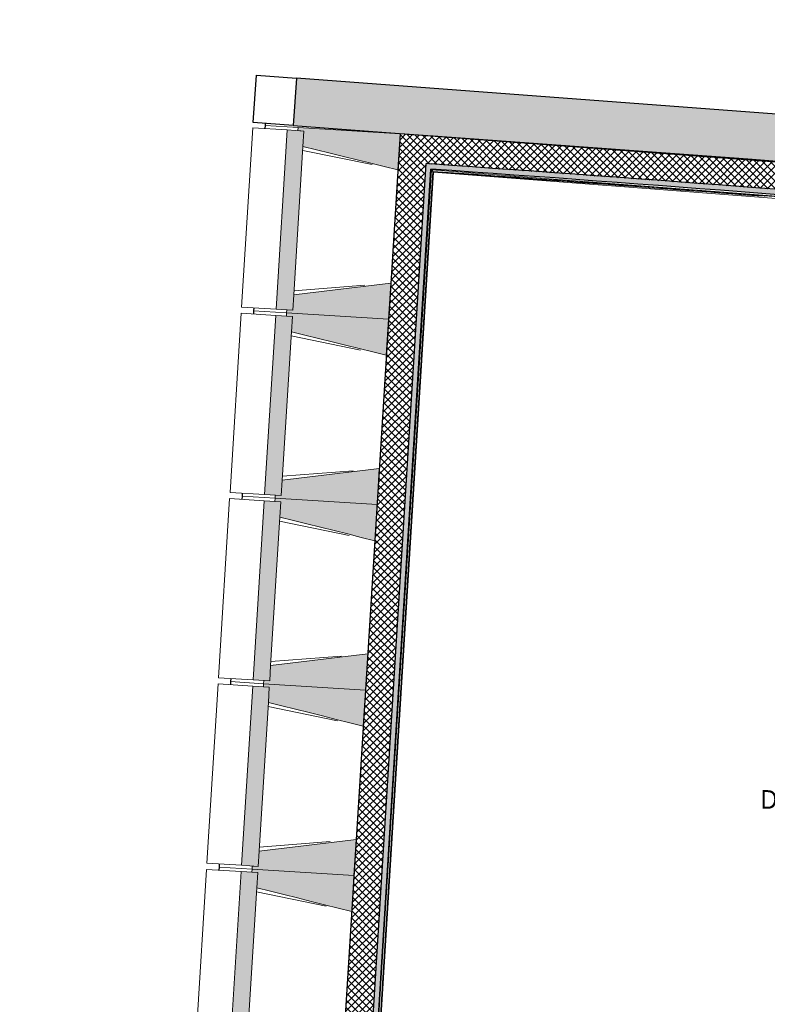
# Model space of a CAD drawing. Header units: millimetres. Extents: x 1909 to 61055, y -36590 to 14615.
# Tile 13 of 44: x 24662 to 28283, y -27324 to -22553. Entities that reach past the tile are written whole.
import ezdxf

# ---------------------------------------------------------------- set-up
doc = ezdxf.new("R2010")
doc.units = ezdxf.units.MM
for name, color, linetype, lineweight in [('A-AREA-IDEN', 7, 'Continuous', 30), ('A-FLOR', 7, 'Continuous', 25), ('A-FLOR-HRAL', 7, 'Continuous', 18), ('A-WALL', 7, 'Continuous', 25), ('A-WALL-PATT', 7, 'Continuous', 25), ('I-WALL', 7, 'Continuous', 25), ('S-BEAM', 7, 'Continuous', 18)]:
    doc.layers.add(name, color=color, linetype=linetype, lineweight=lineweight)
doc.styles.add('Arial_1', font='arial.ttf', dxfattribs={"width": 0.9, "height": 90})
pattern_1 = [(45, (0, 0), (-17.67767, 17.67767), []), (135, (0, 0), (-17.67767, -17.67767), [])]

# ---------------------------------------------------------------- blocks, each defined once
blk = doc.blocks.new('Garde-corps - Garde-corps-508221-2021_015_1111_DCE_1_50_N0 FINI_SSI_CMSI')
at = {"layer": 'A-FLOR-HRAL'}
for p, q in [((-14993.3, -20510.1), (-14988.1, -20446.9)), ((-14985.6, -20503.4), (-14981, -20447.5)), ((-14983.7, -20501.7), (-14979.3, -20447.6)), ((-14982.6, -20447.3), (-14981, -20447.5)), ((-14982, -20500.1), (-14977.6, -20447.7)), ((-14981, -20447.5), (-14979.3, -20447.6)), ((-14977.6, -20447.7), (-14979.3, -20447.6)), ((-14904.4, -20515.9), (-14993.3, -20510.1)), ((-14904.3, -20514.4), (-14993.3, -20510.1)), ((-14701.2, -20518.4), (-14982, -20500.1)), ((-14964.8, -20501), (-14982, -20500.2)), ((-14163.2, -20553.4), (-14224.3, -20549.4)), ((-14000.5, -20564.4), (-14005.1, -20564.1)), ((-11644, -20702.9), (-11647.5, -20702.7)), ((-11517.4, -20725.9), (-11537.5, -20724.4)), ((-11295.1, -20739.9), (-11333.8, -20737.3)), ((-10537.3, -20789.1), (-10822.5, -20770.6)), ((-10537.3, -20789.2), (-10721.2, -20774.2)), ((-10538.2, -20799.6), (-10683.4, -20790.2)), ((-10538.2, -20799.6), (-10683.2, -20787.8)), ((-9466.3, -20888.5), (-10538.2, -20799.6)), ((-10537.6, -20792.5), (-9412.8, -20885.8)), ((-10537.4, -20790.8), (-9410.9, -20884.2)), ((-9409.1, -20882.7), (-10537.3, -20789.1)), ((-9457.4, -21422.9), (-9412.8, -20885.8)), ((-9455.8, -21424.8), (-9410.9, -20884.2)), ((-9454.3, -21426.6), (-9409.1, -20882.7)), ((-9412.8, -20885.8), (-9416.1, -20888.6)), ((-9460.1, -21369.4), (-9424.3, -20938.2)), ((-10207.5, -21873.3), (-10164.6, -21357.1)), ((-10200.4, -21873.9), (-10158.1, -21364.8)), ((-10198.6, -21874), (-10156.5, -21366.7)), ((-10197, -21874.1), (-10155, -21368.4)), ((-10164.6, -21357.1), (-9509.8, -21411.4)), ((-10158.1, -21364.8), (-10164.6, -21357.1)), ((-10158.1, -21364.8), (-9457.4, -21422.9)), ((-10156.5, -21366.7), (-9455.8, -21424.8)), ((-10155, -21368.4), (-9454.3, -21426.6)), ((-9457.4, -21422.9), (-9460.2, -21419.6)), ((-10294.8, -22925.5), (-10267, -22590.8)), ((-10287.1, -22919), (-10259.9, -22591.4)), ((-10285.3, -22917.4), (-10258.2, -22591.5)), ((-10283.5, -22915.9), (-10256.6, -22591.7)), ((-10230.2, -22933.6), (-10298.1, -22928.3)), ((-9797.4, -22965.4), (-10294.8, -22925.5)), ((-9741, -22959.4), (-10283.5, -22915.9)), ((-10074.4, -22942.9), (-10244, -22929.5)), ((-9983.6, -22939.7), (-10012.2, -22937.4)), ((-9800.1, -22965.1), (-9972.7, -22951.1)), ((-9754.7, -23108.6), (-9742.7, -22960.9)), ((-9744.6, -22962.5), (-9753.8, -22961.8)), ((-9752.9, -23107.1), (-9741, -22959.4)), ((-9744.6, -22962.5), (-9747.5, -22965)), ((-9745.4, -22971.7), (-9744.6, -22962.5)), ((-9764.3, -23116.8), (-9756, -23014.2)), ((-9756.6, -23110.2), (-9748.7, -23012.4)), ((-9756.6, -23110.2), (-9764.3, -23116.8)), ((-9485.1, -23139.4), (-9764.3, -23116.8)), ((-9484.5, -23132.3), (-9756.6, -23110.2)), ((-9484.3, -23130.6), (-9754.7, -23108.6)), ((-9484.2, -23128.9), (-9752.9, -23107.1)), ((-9484.5, -23132.3), (-9485.1, -23139.4)), ((-9484.3, -23130.6), (-9484.5, -23132.3)), ((-9484.3, -23130.6), (-9484.2, -23128.9)), ((-9485.3, -23142.4), (-9485.1, -23140.3))]:
    blk.add_line(p, q, dxfattribs=at)
at = {"layer": 'A-FLOR-HRAL', "flags": 128}
for points in [[(-14993.3, -20510.1), (-14993.5, -20510.2), (-14993.8, -20510.5), (-14994.2, -20510.9), (-14994.8, -20511.4), (-14995.4, -20511.9), (-14996, -20512.4), (-14996.6, -20513)], [(-14985.6, -20503.4), (-14989.5, -20506.7), (-14993.3, -20510.1)], [(-14982, -20500.2), (-14982.1, -20500.2), (-14982.2, -20500.4), (-14982.4, -20500.5), (-14982.6, -20500.7), (-14982.9, -20500.9), (-14983.1, -20501.1), (-14983.3, -20501.3), (-14983.5, -20501.5), (-14983.7, -20501.7)], [(-10294.8, -22925.5), (-10295, -22925.6), (-10295.3, -22925.9), (-10295.7, -22926.3), (-10296.3, -22926.8), (-10296.8, -22927.3), (-10297.5, -22927.8), (-10298.1, -22928.3)], [(-10287.1, -22919), (-10291, -22922.3), (-10294.8, -22925.5)], [(-10283.5, -22915.9), (-10283.5, -22915.9), (-10283.6, -22916), (-10283.7, -22916.1), (-10283.9, -22916.3), (-10284.2, -22916.5), (-10284.4, -22916.7), (-10284.6, -22916.9), (-10284.8, -22917), (-10285.1, -22917.2), (-10285.3, -22917.4)]]:
    blk.add_lwpolyline(points, dxfattribs=at)
at = {"layer": 'A-FLOR-HRAL'}
for centre, radius, start, end in [((-21222.6, -150801), 130446.8, 85.301593, 87.259515), ((-21222.6, -150801), 130448.6, 85.791063, 87.258723), ((-21222.6, -150801), 130439.7, 86.825999, 86.955563), ((-21222.6, -150801), 130439.7, 86.427964, 86.557968), ((-21222.6, -150801), 130439.7, 86.029611, 86.159933), ((-21222.6, -150801), 130448.6, 85.301593, 85.790698), ((-21222.6, -150801), 130439.7, 85.633537, 85.761579), ((-19463.8, -140716), 118153.9, 85.305798, 85.545501), ((-19463.8, -140716), 118155.6, 85.280726, 85.544652), ((-19463.8, -140716), 118143.7, 85.364067, 85.484446)]:
    blk.add_arc(centre, radius, start, end, dxfattribs=at)
for points, knots in [([(-9409.1, -20882.7), (-9409.2, -20882.7), (-9409.2, -20882.7), (-9409.3, -20882.9), (-9409.5, -20883), (-9409.7, -20883.1), (-9409.8, -20883.3), (-9410, -20883.4), (-9410.1, -20883.5), (-9410.2, -20883.6), (-9410.4, -20883.7), (-9410.5, -20883.9), (-9410.6, -20884), (-9410.8, -20884.1), (-9410.9, -20884.2), (-9410.9, -20884.2)], [0.1, 0.1, 0.1, 0.1, 0.2, 0.3, 0.4, 0.475, 0.55, 0.6, 0.65, 0.7, 0.75, 0.8, 0.85, 0.9, 1, 1, 1, 1]), ([(-10164.6, -21357.1), (-10164.6, -21357.1), (-10164.7, -21357), (-10164.8, -21356.9), (-10165, -21356.7), (-10165.2, -21356.5), (-10165.3, -21356.3), (-10165.5, -21356.1), (-10165.7, -21355.8), (-10166, -21355.5), (-10166.2, -21355.3), (-10166.4, -21355), (-10166.8, -21354.6), (-10167.1, -21354.1), (-10167.4, -21353.9)], [0, 0, 0, 0, 0.166667, 0.25, 0.333333, 0.416667, 0.458333, 0.5, 0.583333, 0.666667, 0.708333, 0.75, 0.833333, 1, 1, 1, 1]), ([(-10155, -21368.4), (-10155, -21368.4), (-10155.1, -21368.4), (-10155.2, -21368.3), (-10155.3, -21368.1), (-10155.5, -21367.9), (-10155.6, -21367.8), (-10155.7, -21367.6), (-10155.8, -21367.5), (-10155.9, -21367.4), (-10156.1, -21367.2), (-10156.2, -21367.1), (-10156.3, -21367), (-10156.4, -21366.8), (-10156.5, -21366.7), (-10156.5, -21366.7)], [0.1, 0.1, 0.1, 0.1, 0.2, 0.3, 0.4, 0.475, 0.55, 0.6, 0.65, 0.7, 0.75, 0.8, 0.85, 0.9, 1, 1, 1, 1]), ([(-9454.3, -21426.6), (-9454.3, -21426.6), (-9454.3, -21426.5), (-9454.4, -21426.4), (-9454.6, -21426.2), (-9454.7, -21426.1), (-9454.9, -21425.9), (-9455, -21425.7), (-9455.1, -21425.6), (-9455.2, -21425.5), (-9455.3, -21425.4), (-9455.4, -21425.2), (-9455.5, -21425.1), (-9455.7, -21424.9), (-9455.7, -21424.8), (-9455.8, -21424.8)], [0.1, 0.1, 0.1, 0.1, 0.2, 0.3, 0.4, 0.475, 0.55, 0.6, 0.65, 0.7, 0.75, 0.8, 0.85, 0.9, 1, 1, 1, 1]), ([(-9741, -22959.4), (-9741, -22959.4), (-9741, -22959.4), (-9741.1, -22959.5), (-9741.2, -22959.6), (-9741.3, -22959.7), (-9741.5, -22959.9), (-9741.6, -22960), (-9741.9, -22960.2), (-9742.1, -22960.4), (-9742.3, -22960.5), (-9742.5, -22960.7), (-9742.6, -22960.9), (-9742.7, -22960.9)], [0.075, 0.075, 0.075, 0.075, 0.15, 0.2125, 0.275, 0.35, 0.425, 0.5, 0.6, 0.7, 0.775, 0.85, 1, 1, 1, 1]), ([(-9764.3, -23116.8), (-9764.3, -23116.8), (-9764.3, -23116.8), (-9764.5, -23117), (-9764.7, -23117.1), (-9764.9, -23117.3), (-9765.1, -23117.4), (-9765.3, -23117.6), (-9765.5, -23117.8), (-9765.8, -23118.1), (-9766.1, -23118.3), (-9766.3, -23118.5), (-9766.5, -23118.7), (-9766.7, -23118.8)], [0, 0, 0, 0, 0.1666667, 0.25, 0.3333333, 0.4166667, 0.4583333, 0.5, 0.5833333, 0.6666667, 0.7083333, 0.75, 0.8333333, 0.8333333, 0.8333333, 0.8333333]), ([(-9752.9, -23107.1), (-9752.9, -23107.1), (-9753, -23107.2), (-9753.1, -23107.3), (-9753.3, -23107.4), (-9753.4, -23107.6), (-9753.6, -23107.7), (-9753.8, -23107.8), (-9753.9, -23107.9), (-9754, -23108), (-9754.1, -23108.2), (-9754.3, -23108.3), (-9754.4, -23108.4), (-9754.6, -23108.5), (-9754.7, -23108.6), (-9754.7, -23108.6)], [0.1, 0.1, 0.1, 0.1, 0.2, 0.3, 0.4, 0.475, 0.55, 0.6, 0.65, 0.7, 0.75, 0.8, 0.85, 0.9, 1, 1, 1, 1])]:
    blk.add_open_spline(points, degree=3, knots=knots, dxfattribs=at)
blk = doc.blocks.new('Garde-corps - Garde-corps-510192-2021_015_1111_DCE_1_50_N0 FINI_SSI_CMSI')
at = {"layer": 'A-FLOR-HRAL'}
for p, q in [((-13375.8, -29298.6), (-13001.8, -23280.8)), ((-13001.8, -23280.8), (-9843.9, -23523.1)), ((-13368.2, -29292), (-12995.1, -23288.4)), ((-13366.4, -29290.3), (-12993.5, -23290.2)), ((-13364.6, -29288.8), (-12992, -23292)), ((-12992, -23292), (-9787.9, -23538)), ((-11421.8, -23393.7), (-11382.2, -23396.7)), ((-11391, -23408), (-11388.5, -23408.1))]:
    blk.add_line(p, q, dxfattribs=at)
at = {"layer": 'A-FLOR-HRAL', "flags": 128}
blk.add_lwpolyline([(-12995.1, -23288.4), (-12998.5, -23284.6), (-13001.8, -23280.8)], dxfattribs=at)
at = {"layer": 'A-FLOR-HRAL'}
for radius, start, end in [(242961.1, 85.230746, 85.988589), (242959.4, 85.801553, 85.988174), (242957.8, 85.611499, 85.987786)]:
    blk.add_arc((-29991.5, -265654.3), radius, start, end, dxfattribs=at)
for points, knots in [([(-13001.8, -23280.8), (-13001.8, -23280.8), (-13001.8, -23280.8), (-13001.9, -23280.7), (-13001.9, -23280.7), (-13002, -23280.6), (-13002, -23280.5), (-13002.1, -23280.4), (-13002.2, -23280.3), (-13002.3, -23280.2), (-13002.4, -23280.1), (-13002.5, -23280), (-13002.6, -23279.9), (-13002.7, -23279.8), (-13002.8, -23279.6), (-13002.9, -23279.5), (-13003, -23279.4), (-13003.2, -23279.2), (-13003.3, -23279), (-13003.6, -23278.7), (-13004.1, -23278.2), (-13004.4, -23277.8), (-13004.6, -23277.6)], [0, 0, 0, 0, 0.071429, 0.107143, 0.142857, 0.178571, 0.214286, 0.25, 0.285714, 0.321429, 0.357143, 0.392857, 0.428571, 0.464286, 0.5, 0.535714, 0.571429, 0.607143, 0.642857, 0.714286, 0.857143, 1, 1, 1, 1]), ([(-12992, -23292), (-12992, -23292), (-12992, -23292), (-12992, -23292), (-12992.1, -23291.9), (-12992.2, -23291.8), (-12992.3, -23291.7), (-12992.4, -23291.5), (-12992.6, -23291.3), (-12992.7, -23291.1), (-12992.9, -23290.9), (-12993.1, -23290.7), (-12993.3, -23290.5), (-12993.4, -23290.3), (-12993.5, -23290.2)], [0, 0, 0, 0, 0.075, 0.15, 0.2125, 0.275, 0.35, 0.425, 0.5, 0.6, 0.7, 0.775, 0.85, 1, 1, 1, 1])]:
    blk.add_open_spline(points, degree=3, knots=knots, dxfattribs=at)
blk = doc.blocks.new('B02_ARC_rvt-1-2021_015_1111_DCE_1_50_N0 FINI_SSI_CMSI')
at = {"layer": 'A-WALL-PATT', "lineweight": 18}
h = blk.add_hatch(dxfattribs=at)
h.set_pattern_fill('FP_1', color=256, style=0, pattern_type=2)
h.set_pattern_definition(pattern_1)
h.paths.add_polyline_path([(-13413.8, -29459.5), (-13019.6, -23116.1), (-13154.3, -23106.7), (-13548.5, -29451), (-13432.1, -29458.4)])
h = blk.add_hatch(dxfattribs=at)
h.set_pattern_fill('FP_1', color=256, style=0, pattern_type=2)
h.set_pattern_definition(pattern_1)
h.paths.add_polyline_path([(-9823.1, -23496.5), (-9812.2, -23361.9), (-9946.8, -23350.7), (-11470.4, -23229.5), (-13019.6, -23116.1), (-13028, -23250.9), (-12921.2, -23258.6), (-11388.5, -23371.3), (-9855.8, -23493.8)])
at = {"layer": 'A-WALL-PATT', "lineweight": 5, "true_color": 0xdadada}
blk.add_hatch(color=254, dxfattribs=at).paths.add_polyline_path([(-13380.5, -29326.4), (-13003.1, -23252.6), (-13028, -23250.9), (-13405.4, -29324.8), (-13393, -29325.6)])
at = {"layer": 'A-WALL-PATT', "true_color": 0xdadada}
blk.add_hatch(color=254, dxfattribs=at).paths.add_polyline_path([(-9800.3, -23523.5), (-9798.2, -23498.5), (-9855.8, -23493.8), (-11412.7, -23369.3), (-13003.1, -23252.6), (-13004.6, -23277.6), (-11388.5, -23396.3), (-9810.7, -23522.6)])
at = {"layer": 'A-WALL'}
blk.add_line((-13405.4, -29324.8), (-13028, -23250.9), dxfattribs=at)
at = {"layer": 'A-WALL', "flags": 128}
blk.add_lwpolyline([(-13003.1, -23252.6), (-13015.5, -23251.7), (-13028, -23250.9)], dxfattribs=at)
at = {"layer": 'A-WALL'}
blk.add_arc((-29991.5, -265654.3), 242996.3, 85.239048, 85.991042, dxfattribs=at)
at = {"layer": 'I-WALL'}
for p, q in [((-13154.3, -23106.7), (-13548.5, -29451)), ((-13378.9, -29301.4), (-13004.6, -23277.6))]:
    blk.add_line(p, q, dxfattribs=at)
at = {"layer": 'I-WALL', "flags": 128}
for points in [[(-13019.6, -23116.1), (-13087, -23111.4), (-13154.3, -23106.7)], [(-12994.7, -23117.9), (-13007.2, -23117), (-13019.6, -23116.1)], [(-9946.8, -23350.7), (-11470.4, -23229.5), (-12994.7, -23117.9)]]:
    blk.add_lwpolyline(points, dxfattribs=at)
at = {"layer": 'I-WALL'}
blk.add_arc((-29991.5, -265654.3), 242971.3, 85.23314, 85.990995, dxfattribs=at)
at = {"layer": 'A-FLOR-HRAL', "lineweight": 18}
for name in ['Garde-corps - Garde-corps-508221-2021_015_1111_DCE_1_50_N0 FINI_SSI_CMSI', 'Garde-corps - Garde-corps-510192-2021_015_1111_DCE_1_50_N0 FINI_SSI_CMSI']:
    blk.add_blockref(name, (0, 0), dxfattribs=at)
blk = doc.blocks.new('B02_DC_STR_rvt-1-2021_015_1111_DCE_1_50_N0 FINI_SSI_CMSI')
at = {"layer": 'A-WALL-PATT', "true_color": 0x787878}
blk.add_hatch(color=8, dxfattribs=at).paths.add_polyline_path([(-10489.9, -23304.7), (-10470.8, -23075.5), (-13655.2, -22837.2), (-13672.3, -23066.5), (-10620.4, -23294.9)])
at = {"layer": 'S-BEAM', "lineweight": 5, "true_color": 0x787878}
for points in [[(-13674.2, -23961.1), (-13620.2, -23092.8), (-13700.8, -23087.8), (-13754.7, -23956.1), (-13687.6, -23960.3)], [(-13165.2, -23281.4), (-13154.3, -23106.7), (-13648, -23076.1), (-13648.9, -23091), (-13620.2, -23092.8), (-13624.9, -23167.1), (-13176.7, -23278.5)], [(-13210.1, -24005), (-13199.3, -23830.3), (-13669.6, -23886.8), (-13674.2, -23961.1), (-13702.9, -23959.4), (-13703.8, -23974.3), (-13266.5, -24001.5)], [(-13730, -24859.4), (-13676.1, -23991.1), (-13756.6, -23986.1), (-13810.5, -24854.4), (-13758.7, -24857.6)], [(-13221, -24179.7), (-13210.1, -24005), (-13703.8, -23974.3), (-13704.8, -23989.3), (-13676.1, -23991.1), (-13680.7, -24065.4), (-13286.6, -24163.3)], [(-13265.9, -24903.3), (-13255.1, -24728.6), (-13725.4, -24785.1), (-13730, -24859.4), (-13758.7, -24857.6), (-13759.6, -24872.6), (-13322.3, -24899.8)], [(-13785.8, -25757.7), (-13731.9, -24889.3), (-13812.4, -24884.3), (-13866.3, -25752.7), (-13814.5, -25755.9)], [(-13276.8, -25077.9), (-13265.9, -24903.3), (-13759.6, -24872.6), (-13760.6, -24887.6), (-13731.9, -24889.3), (-13736.5, -24963.7), (-13283.9, -25076.2)], [(-13321.8, -25801.5), (-13310.9, -25626.9), (-13781.2, -25683.4), (-13785.8, -25757.7), (-13814.5, -25755.9), (-13815.5, -25770.9), (-13378.1, -25798)], [(-13841.7, -26655.9), (-13787.7, -25787.6), (-13868.2, -25782.6), (-13922.2, -26650.9), (-13870.4, -26654.2)], [(-13332.6, -25976.2), (-13321.8, -25801.5), (-13815.5, -25770.9), (-13816.4, -25785.8), (-13787.7, -25787.6), (-13792.3, -25861.9), (-13398.3, -25959.9)], [(-13377.6, -26699.8), (-13366.7, -26525.1), (-13837, -26581.6), (-13841.7, -26655.9), (-13870.4, -26654.2), (-13871.3, -26669.1), (-13432.1, -26696.4)], [(-13388.4, -26874.5), (-13377.6, -26699.8), (-13871.3, -26669.1), (-13872.2, -26684.1), (-13843.5, -26685.9), (-13848.1, -26760.2), (-13432.1, -26863.6)], [(-13897.5, -27554.2), (-13843.5, -26685.9), (-13924, -26680.9), (-13978, -27549.2), (-13926.2, -27552.4)]]:
    blk.add_hatch(color=8, dxfattribs=at).paths.add_polyline_path(points)
at = {"layer": 'A-FLOR'}
for p, q in [((-13808, -23066.1), (-13809, -23081.1)), ((-13807.4, -23056.4), (-13808, -23066.1)), ((-13862.9, -23949.4), (-13863.9, -23964.4)), ((-13863.9, -23964.4), (-13864.8, -23979.4)), ((-13918.7, -24847.7), (-13919.7, -24862.6)), ((-13919.7, -24862.6), (-13920.6, -24877.6)), ((-13975.5, -25760.9), (-13976.4, -25775.9)), ((-13974.6, -25745.9), (-13975.5, -25760.9)), ((-14031.3, -26659.2), (-14032.2, -26674.2)), ((-14030.4, -26644.2), (-14031.3, -26659.2))]:
    blk.add_line(p, q, dxfattribs=at)
at = {"layer": 'A-WALL'}
for p, q in [((-13866.2, -23052), (-13849.1, -22822.7)), ((-13849.1, -22822.7), (-13655.2, -22837.2)), ((-13655.2, -22837.2), (-13672.3, -23066.5)), ((-10720.2, -23056.8), (-13655.2, -22837.2)), ((-13672.3, -23066.5), (-13866.2, -23052)), ((-13672.3, -23066.5), (-10489.9, -23304.7))]:
    blk.add_line(p, q, dxfattribs=at)
at = {"layer": 'S-BEAM'}
for p, q in [((-13868.1, -23077.4), (-13922.1, -23945.7)), ((-13868.1, -23077.4), (-13700.8, -23087.8)), ((-13809, -23081.1), (-13808, -23066.1)), ((-13808, -23066.1), (-13648, -23076.1)), ((-13700.8, -23087.8), (-13754.7, -23956.1)), ((-13620.2, -23092.8), (-13700.8, -23087.8)), ((-13648, -23076.1), (-13648.9, -23091)), ((-13648.9, -23091), (-13620.2, -23092.8)), ((-13154.3, -23106.7), (-13648, -23076.1)), ((-13620.2, -23092.8), (-13624.9, -23167.1)), ((-13624.9, -23167.1), (-13620.2, -23092.8)), ((-13165.2, -23281.4), (-13154.3, -23106.7)), ((-13669.5, -23886.3), (-13624.9, -23167.7)), ((-13289.4, -23255.8), (-13626.1, -23186.5)), ((-13668.4, -23867.4), (-13325.7, -23840.3)), ((-13210.1, -24005), (-13199.3, -23830.3)), ((-13669.6, -23886.8), (-13674.2, -23961.1)), ((-13674.2, -23961.1), (-13669.6, -23886.8)), ((-13754.7, -23956.1), (-13922.1, -23945.7)), ((-13863.9, -23964.4), (-13862.9, -23949.4)), ((-13924, -23975.7), (-13977.9, -24844)), ((-13924, -23975.7), (-13756.6, -23986.1)), ((-13864.8, -23979.4), (-13863.9, -23964.4)), ((-13703.8, -23974.3), (-13863.9, -23964.4)), ((-13863.9, -23964.4), (-13703.8, -23974.3)), ((-13756.6, -23986.1), (-13810.5, -24854.4)), ((-13676.1, -23991.1), (-13756.6, -23986.1)), ((-13754.7, -23956.1), (-13674.2, -23961.1)), ((-13703.8, -23974.3), (-13704.8, -23989.3)), ((-13704.8, -23989.3), (-13676.1, -23991.1)), ((-13702.9, -23959.4), (-13703.8, -23974.3)), ((-13703.8, -23974.3), (-13210.1, -24005)), ((-13210.1, -24005), (-13703.8, -23974.3)), ((-13674.2, -23961.1), (-13702.9, -23959.4)), ((-13676.1, -23991.1), (-13680.7, -24065.4)), ((-13680.7, -24065.4), (-13676.1, -23991.1)), ((-13221, -24179.7), (-13210.1, -24005)), ((-13725.4, -24784.6), (-13680.7, -24065.9)), ((-13345.2, -24154.1), (-13681.9, -24084.8)), ((-13724.2, -24765.7), (-13381.5, -24738.6)), ((-13265.9, -24903.3), (-13255.1, -24728.6)), ((-13725.4, -24785.1), (-13730, -24859.4)), ((-13730, -24859.4), (-13725.4, -24785.1)), ((-13810.5, -24854.4), (-13977.9, -24844)), ((-13919.7, -24862.6), (-13918.7, -24847.7)), ((-13810.5, -24854.4), (-13730, -24859.4)), ((-13979.8, -24873.9), (-14033.7, -25742.3)), ((-13979.8, -24873.9), (-13812.4, -24884.3)), ((-13920.6, -24877.6), (-13919.7, -24862.6)), ((-13759.6, -24872.6), (-13919.7, -24862.6)), ((-13919.7, -24862.6), (-13759.6, -24872.6)), ((-13812.4, -24884.3), (-13866.3, -25752.7)), ((-13731.9, -24889.3), (-13812.4, -24884.3)), ((-13759.6, -24872.6), (-13760.6, -24887.6)), ((-13760.6, -24887.6), (-13731.9, -24889.3)), ((-13758.7, -24857.6), (-13759.6, -24872.6)), ((-13759.6, -24872.6), (-13265.9, -24903.3)), ((-13265.9, -24903.3), (-13759.6, -24872.6)), ((-13730, -24859.4), (-13758.7, -24857.6)), ((-13731.9, -24889.3), (-13736.5, -24963.7)), ((-13736.5, -24963.7), (-13731.9, -24889.3)), ((-13276.8, -25077.9), (-13265.9, -24903.3)), ((-13781.2, -25682.8), (-13736.5, -24964.2)), ((-13401, -25052.4), (-13737.7, -24983.1)), ((-13780, -25663.9), (-13437.4, -25636.9)), ((-13321.8, -25801.5), (-13310.9, -25626.9)), ((-13781.2, -25683.4), (-13785.8, -25757.7)), ((-13785.8, -25757.7), (-13781.2, -25683.4)), ((-13866.3, -25752.7), (-14033.7, -25742.3)), ((-13976.4, -25775.9), (-13975.5, -25760.9)), ((-13975.5, -25760.9), (-13974.6, -25745.9)), ((-13815.5, -25770.9), (-13975.5, -25760.9)), ((-13975.5, -25760.9), (-13815.5, -25770.9)), ((-13866.3, -25752.7), (-13785.8, -25757.7)), ((-13814.5, -25755.9), (-13815.5, -25770.9)), ((-13785.8, -25757.7), (-13814.5, -25755.9)), ((-14035.6, -25772.2), (-14089.6, -26640.5)), ((-14035.6, -25772.2), (-13868.2, -25782.6)), ((-13868.2, -25782.6), (-13922.2, -26650.9)), ((-13787.7, -25787.6), (-13868.2, -25782.6)), ((-13815.5, -25770.9), (-13816.4, -25785.8)), ((-13816.4, -25785.8), (-13787.7, -25787.6)), ((-13815.5, -25770.9), (-13321.8, -25801.5)), ((-13321.8, -25801.5), (-13815.5, -25770.9)), ((-13787.7, -25787.6), (-13792.3, -25861.9)), ((-13792.3, -25861.9), (-13787.7, -25787.6)), ((-13332.6, -25976.2), (-13321.8, -25801.5)), ((-13837, -26581.1), (-13792.3, -25862.5)), ((-13456.9, -25950.6), (-13793.5, -25881.3)), ((-13377.6, -26699.8), (-13366.7, -26525.1)), ((-13835.8, -26562.2), (-13493.2, -26535.1)), ((-13837, -26581.6), (-13841.7, -26655.9)), ((-13841.7, -26655.9), (-13837, -26581.6)), ((-13922.2, -26650.9), (-14089.6, -26640.5)), ((-14032.2, -26674.2), (-14031.3, -26659.2)), ((-14031.3, -26659.2), (-14030.4, -26644.2)), ((-13871.3, -26669.1), (-14031.3, -26659.2)), ((-14031.3, -26659.2), (-13871.3, -26669.1)), ((-13922.2, -26650.9), (-13841.7, -26655.9)), ((-13871.3, -26669.1), (-13872.2, -26684.1)), ((-13870.4, -26654.2), (-13871.3, -26669.1)), ((-13871.3, -26669.1), (-13377.6, -26699.8)), ((-13377.6, -26699.8), (-13871.3, -26669.1)), ((-13841.7, -26655.9), (-13870.4, -26654.2)), ((-14091.4, -26670.5), (-14145.4, -27538.8)), ((-14091.4, -26670.5), (-13924, -26680.9)), ((-13924, -26680.9), (-13978, -27549.2)), ((-13843.5, -26685.9), (-13924, -26680.9)), ((-13872.2, -26684.1), (-13843.5, -26685.9)), ((-13843.5, -26685.9), (-13848.1, -26760.2)), ((-13848.1, -26760.2), (-13843.5, -26685.9)), ((-13388.4, -26874.5), (-13377.6, -26699.8)), ((-13892.8, -27479.4), (-13848.2, -26760.7)), ((-13512.7, -26848.9), (-13849.3, -26779.6))]:
    blk.add_line(p, q, dxfattribs=at)
at = {"layer": 'S-BEAM', "flags": 128}
for points in [[(-13624.9, -23167.1), (-13559.2, -23183.5), (-13493.5, -23199.8), (-13427.8, -23216.1), (-13362.2, -23232.4), (-13296.5, -23248.8), (-13230.8, -23265.1), (-13165.2, -23281.4)], [(-13199.3, -23830.3), (-13266.5, -23838.4), (-13333.6, -23846.5), (-13400.8, -23854.5), (-13468, -23862.6), (-13535.2, -23870.7), (-13602.4, -23878.8), (-13669.6, -23886.8)], [(-13680.7, -24065.4), (-13615, -24081.7), (-13549.3, -24098), (-13483.7, -24114.4), (-13418, -24130.7), (-13352.3, -24147), (-13286.6, -24163.3), (-13221, -24179.7)], [(-13255.1, -24728.6), (-13322.3, -24736.7), (-13389.5, -24744.7), (-13456.6, -24752.8), (-13523.8, -24760.9), (-13591, -24769), (-13658.2, -24777), (-13725.4, -24785.1)], [(-13736.5, -24963.7), (-13670.8, -24980), (-13605.2, -24996.3), (-13539.5, -25012.6), (-13473.8, -25029), (-13408.1, -25045.3), (-13342.5, -25061.6), (-13276.8, -25077.9)], [(-13310.9, -25626.9), (-13378.1, -25634.9), (-13445.3, -25643), (-13512.5, -25651.1), (-13579.7, -25659.2), (-13646.8, -25667.2), (-13714, -25675.3), (-13781.2, -25683.4)], [(-13792.3, -25861.9), (-13726.6, -25878.3), (-13661, -25894.6), (-13595.3, -25910.9), (-13529.6, -25927.2), (-13464, -25943.6), (-13398.3, -25959.9), (-13332.6, -25976.2)], [(-13366.7, -26525.1), (-13433.9, -26533.2), (-13501.1, -26541.3), (-13568.3, -26549.3), (-13635.5, -26557.4), (-13702.7, -26565.5), (-13769.8, -26573.6), (-13837, -26581.6)], [(-13848.1, -26760.2), (-13782.5, -26776.5), (-13716.8, -26792.8), (-13651.1, -26809.2), (-13585.4, -26825.5), (-13519.8, -26841.8), (-13454.1, -26858.1), (-13388.4, -26874.5)]]:
    blk.add_lwpolyline(points, dxfattribs=at)

msp = doc.modelspace()

# ---------------------------------------------------------------- block references
at = {"lineweight": 5}
for name in ['B02_DC_STR_rvt-1-2021_015_1111_DCE_1_50_N0 FINI_SSI_CMSI', 'B02_ARC_rvt-1-2021_015_1111_DCE_1_50_N0 FINI_SSI_CMSI']:
    msp.add_blockref(name, (39658.7, 0), dxfattribs=at)

# ---------------------------------------------------------------- texts
at = {"layer": 'A-AREA-IDEN', "color": 8, "true_color": 0x808080, "insert": (28250.6, -26286.6), "char_height": 90, "width": 681.835, "attachment_point": 1, "style": 'Arial_1'}
msp.add_mtext('DC-N0-010', dxfattribs=at)

doc.saveas('drawing.dxf')
